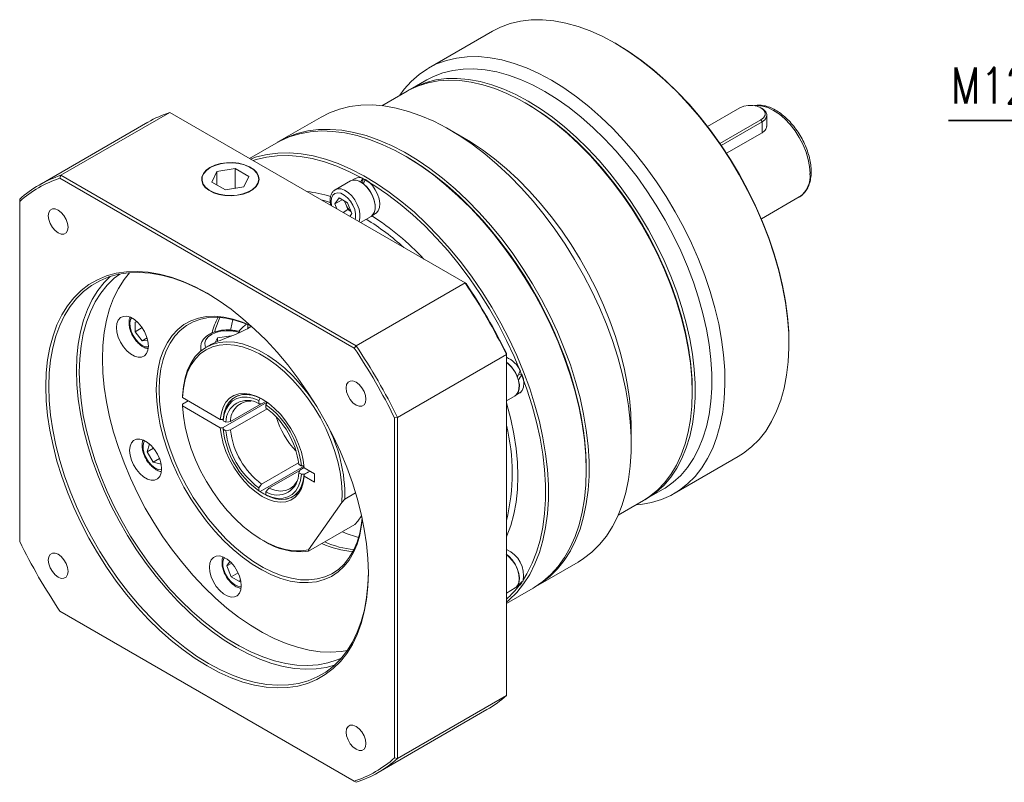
# Model space of a CAD drawing. Header units: millimetres. Extents: x 8091 to 8920, y -561 to 25.
# Tile 3 of 5: x 8345 to 8537, y -445 to -297. Entities that reach past the tile are written whole.
import ezdxf

# ---------------------------------------------------------------- set-up
doc = ezdxf.new("R2010")
doc.units = ezdxf.units.MM
doc.header["$PDSIZE"] = -5
doc.layers.get('0').update_dxf_attribs({"lineweight": 18})
doc.layers.get('Defpoints').update_dxf_attribs({"lineweight": 18})
doc.layers.add('7标注层', color=4, linetype='Continuous', lineweight=35)
doc.styles.add('TH_GBDIM', font='romans.shx', dxfattribs={"width": 0.8, "bigfont": 'gbcbig.shx'})
doc.dimstyles.new('TH_GBDIM', dxfattribs={"dimscale": 2, "dimtxt": 3.5, "dimasz": 2.5, "dimexe": 2, "dimexo": 0, "dimgap": 1.5, "dimtad": 1, "dimdec": 1, "dimdsep": 46, "dimtxsty": 'TH_GBDIM', "dimcen": 2.5, "dimclrd": 130, "dimclre": 130, "dimclrt": 3, "dimadec": 0, "dimazin": 2, "dimtfac": 0.714286, "dimtdec": 1, "dimtmove": 0, "dimatfit": 3, "dimfxl": 1, "dimtzin": 0, "dimlwd": -1, "dimlwe": -1, "dimarcsym": 0})

# ---------------------------------------------------------------- blocks, each defined once
blk = doc.blocks.new('*D17')
at = {"layer": '7标注层', "color": 130}
for p, q in [((8526.34, -316.27), (8559.68, -316.27)), ((8559.68, -316.27), (8577.84, -325.08)), ((8593.14, -332.49), (8582.34, -327.26)), ((8597.64, -334.67), (8602.14, -336.86))]:
    blk.add_line(p, q, dxfattribs=at)
at = {"layer": '7标注层', "color": 130, "lineweight": 30}
for points in [[(8577.48, -325.83), (8578.21, -324.33), (8582.34, -327.26)], [(8598, -333.92), (8597.28, -335.42), (8593.14, -332.49)]]:
    blk.add_solid(points, dxfattribs=at)
at = {"layer": 'Defpoints', "color": 0, "lineweight": 30}
for p in [(8582.34, -327.26), (8593.14, -332.49)]:
    blk.add_point(p, dxfattribs=at)
at = {"layer": '7标注层', "color": 3, "insert": (8541.31, -309.5), "char_height": 7, "attachment_point": 5, "style": 'TH_GBDIM'}
blk.add_mtext('{M12深28}{}{}', dxfattribs=at)

msp = doc.modelspace()

# ---------------------------------------------------------------- linework, layer by layer
at = {"color": 7, "linetype": 'Continuous', "lineweight": 15}
for p, q in [((8437.57, -298.91), (8425.12, -306.09)), ((8461.75, -301.44), (8461.47, -301.28)), ((8424.75, -308.38), (8421.5, -310.26)), ((8420.93, -310.59), (8416.02, -313.42)), ((8444.22, -313.03), (8443.93, -312.87)), ((8485.73, -313.82), (8479.42, -317.46)), ((8490.03, -313.95), (8489.81, -313.82)), ((8374.74, -314.72), (8353.53, -326.97)), ((8432.22, -347.91), (8374.74, -314.72)), ((8404.22, -315.62), (8396.02, -320.35)), ((8481.84, -320.77), (8489.81, -316.17)), ((8490.03, -316.56), (8489.81, -316.17)), ((8490.97, -317.46), (8490.97, -315.25)), ((8370.48, -316.62), (8349.27, -328.86)), ((8432.05, -319.73), (8429.23, -318.09)), ((8490.03, -316.56), (8482.1, -321.14)), ((8490.03, -318.69), (8483.13, -322.67)), ((8395.45, -320.68), (8390.25, -323.68)), ((8420.74, -323.32), (8420.46, -323.16)), ((8382.6, -325.47), (8382.55, -325.49)), ((8387.47, -325.66), (8383.9, -326.22)), ((8390.08, -327.17), (8387.47, -325.66)), ((8387.47, -329.49), (8387.47, -325.66)), ((8390.47, -325.49), (8390.43, -325.47)), ((8353.34, -327.52), (8353.53, -326.97)), ((8410.63, -360.59), (8353.34, -327.52)), ((8353.53, -326.97), (8411.01, -360.15)), ((8383.9, -326.22), (8382.94, -328.28)), ((8383.9, -328.83), (8383.9, -326.22)), ((8389.12, -329.23), (8390.08, -327.17)), ((8410.84, -327.57), (8410.24, -327.91)), ((8412.29, -327.52), (8412.29, -328.5)), ((8382.94, -328.28), (8385.56, -329.78)), ((8385.56, -329.78), (8389.12, -329.23)), ((8409.91, -328.05), (8406.94, -329.76)), ((8345.5, -331.61), (8345.5, -332.05)), ((8406.88, -332.53), (8407.7, -331.37)), ((8407.7, -331.37), (8409.33, -332.31)), ((8489.92, -335.43), (8497.29, -331.17)), ((8345.5, -332.05), (8345.5, -398.2)), ((8408.3, -331.71), (8406.88, -332.53)), ((8407.26, -333.5), (8406.88, -332.53)), ((8408.99, -332.6), (8408.74, -331.97)), ((8409.4, -333.65), (8408.99, -332.6)), ((8409.33, -332.31), (8410.15, -334.42)), ((8409.4, -333.65), (8408.46, -334.19)), ((8409.99, -333.99), (8409.4, -333.65)), ((8410.15, -334.42), (8409.77, -334.95)), ((8411.87, -336.16), (8413.91, -334.98)), ((8414.2, -334.76), (8414.79, -334.41)), ((8411.01, -360.15), (8432.22, -347.91)), ((8432.41, -348.01), (8432.22, -347.91)), ((8367.95, -355.51), (8368.36, -355.48)), ((8367.95, -357.4), (8367.95, -355.51)), ((8369.32, -356.61), (8367.95, -357.4)), ((8369.37, -359.16), (8367.95, -357.4)), ((8383.99, -358.6), (8386.66, -358.19)), ((8370.3, -358.62), (8369.37, -359.16)), ((8370.42, -359.06), (8369.37, -359.16)), ((8380.75, -360.39), (8380.75, -361.17)), ((8382.42, -360.07), (8381.82, -360.42)), ((8383.57, -359.5), (8383.99, -358.6)), ((8383.99, -359.32), (8383.99, -358.6)), ((8411.01, -360.15), (8410.63, -360.59)), ((8495.26, -359.82), (8495.26, -359.49)), ((8440.25, -361.81), (8419.04, -374.06)), ((8440.25, -361.81), (8440.25, -361.6)), ((8440.25, -428.19), (8440.25, -361.81)), ((8443.28, -365.66), (8442.62, -365.72)), ((8377.19, -370.19), (8377.19, -369.87)), ((8440.25, -370.85), (8441.96, -369.87)), ((8442.24, -369.65), (8442.84, -369.3)), ((8476.46, -369.2), (8476.46, -368.88)), ((8384.56, -374.45), (8377.19, -370.19)), ((8377.19, -371.5), (8378.33, -370.85)), ((8377.19, -371.5), (8377.19, -371.83)), ((8377.19, -371.83), (8384.56, -376.08)), ((8385.13, -376.03), (8393.66, -371.1)), ((8386.55, -374.89), (8392.53, -371.44)), ((8392.31, -370.3), (8392.03, -370.79)), ((8392.03, -370.79), (8392.03, -371.4)), ((8393.45, -370.96), (8392.59, -371.45)), ((8393.44, -371.61), (8393.72, -371.12)), ((8393.44, -372.21), (8393.44, -371.61)), ((8393.69, -372.39), (8386.54, -376.52)), ((8385.13, -374.45), (8384.56, -374.45)), ((8385.13, -374.73), (8385.13, -374.4)), ((8385.66, -375.03), (8385.13, -374.73)), ((8418.47, -374.17), (8419.04, -374.06)), ((8418.47, -440.32), (8418.47, -374.17)), ((8419.04, -374.06), (8419.04, -440.44)), ((8384.56, -376.08), (8385.13, -376.08)), ((8385.13, -376.03), (8385.13, -376.36)), ((8385.13, -376.36), (8385.65, -376.66)), ((8464.58, -379.33), (8464.58, -376.06)), ((8370.35, -380.76), (8370.75, -379.24)), ((8371.55, -380.06), (8370.35, -380.76)), ((8371.5, -382.76), (8370.35, -380.76)), ((8372.7, -382.06), (8371.5, -382.76)), ((8373.02, -383.16), (8371.5, -382.76)), ((8392.59, -387.04), (8399.78, -382.89)), ((8400.33, -383.5), (8399.81, -383.2)), ((8472.92, -388.89), (8485.36, -381.7)), ((8400.88, -383.57), (8392.31, -388.52)), ((8400.03, -384.38), (8394.01, -387.86)), ((8399.82, -384.84), (8400.34, -385.14)), ((8400.06, -384.32), (8400.9, -383.83)), ((8400.9, -383.5), (8400.33, -383.5)), ((8400.34, -385.14), (8400.91, -385.14)), ((8402.04, -384.53), (8400.9, -385.19)), ((8400.9, -385.19), (8400.91, -385.52)), ((8402.92, -385.04), (8400.91, -383.88)), ((8402, -384.51), (8400.91, -385.14)), ((8402.92, -386.68), (8402.92, -385.04)), ((8455.81, -384.39), (8455.81, -384.06)), ((8400.91, -385.52), (8402.92, -386.68)), ((8392.03, -387.75), (8392.03, -388.35)), ((8392.03, -388.35), (8392.31, -388.52)), ((8393.44, -389.17), (8393.44, -388.56)), ((8408.83, -389.98), (8410.91, -388.78)), ((8467.49, -389.94), (8470.75, -388.06)), ((8393.72, -389.33), (8393.44, -389.17)), ((8401.74, -399.83), (8408.22, -390.61)), ((8408.83, -389.98), (8408.22, -390.61)), ((8462.02, -393.1), (8466.93, -390.27)), ((8401.7, -400.13), (8410.75, -394.9)), ((8410.75, -394.9), (8411.36, -394.28)), ((8411.36, -394.28), (8412.08, -393.24)), ((8392.73, -397.94), (8393.01, -398.11)), ((8401.74, -399.83), (8401.7, -400.13)), ((8385.83, -402.98), (8386.44, -402.11)), ((8386.77, -402.44), (8385.83, -402.98)), ((8446.02, -406.96), (8454.22, -402.22)), ((8386.65, -405.09), (8385.83, -402.98)), ((8388.02, -404.29), (8386.65, -405.09)), ((8388.28, -406.03), (8386.65, -405.09)), ((8388.52, -405.7), (8388.28, -406.03)), ((8443.28, -406.29), (8443.18, -406.16)), ((8443.19, -406.17), (8443.24, -406.1)), ((8440.25, -408.25), (8441.96, -407.26)), ((8440.25, -410.28), (8445.45, -407.28)), ((8442.24, -407.04), (8442.84, -406.7)), ((8353.34, -411.78), (8410.63, -444.85)), ((8353.53, -411.89), (8353.34, -411.78)), ((8411.01, -445.07), (8353.53, -411.89)), ((8419.04, -440.44), (8440.25, -428.19)), ((8415.27, -443.18), (8436.48, -430.94)), ((8419.04, -440.44), (8418.47, -440.32)), ((8410.63, -444.85), (8411.01, -445.07))]:
    msp.add_line(p, q, dxfattribs=at)
at = {"color": 8, "linetype": 'Continuous', "lineweight": 15}
for p, q in [((8490.03, -318.69), (8490.03, -316.56)), ((8389.91, -356), (8389.91, -356.75))]:
    msp.add_line(p, q, dxfattribs=at)
at = {"color": 7, "linetype": 'Continuous', "lineweight": 15, "flags": 128}
for points in [[(8461.46, -301.27), (8459.03, -299.97), (8456.6, -298.87), (8454.2, -297.99), (8451.84, -297.33), (8449.52, -296.9), (8447.27, -296.69), (8445.1, -296.71), (8443.01, -296.95), (8441.01, -297.42), (8439.12, -298.12), (8437.57, -298.91)], [(8485.36, -381.7), (8486.42, -381.03), (8488, -379.8), (8489.44, -378.36), (8490.74, -376.72), (8491.88, -374.89), (8492.86, -372.88), (8493.68, -370.7), (8494.34, -368.36), (8494.82, -365.87), (8495.13, -363.25), (8495.26, -360.52), (8495.22, -357.67), (8495, -354.74), (8494.6, -351.73), (8494.03, -348.66), (8493.3, -345.55), (8492.39, -342.41), (8491.33, -339.26), (8490.11, -336.12), (8488.74, -332.99), (8487.23, -329.91), (8485.58, -326.88), (8483.81, -323.92), (8481.92, -321.04), (8479.92, -318.26), (8477.83, -315.6), (8475.66, -313.07), (8473.41, -310.68), (8471.09, -308.45), (8468.73, -306.38), (8466.33, -304.49), (8463.9, -302.78), (8461.46, -301.27)], [(8461.75, -301.44), (8464.17, -302.93), (8466.57, -304.62), (8468.95, -306.5), (8471.3, -308.55), (8473.59, -310.77), (8475.82, -313.14), (8477.98, -315.65), (8480.05, -318.29), (8482.03, -321.04), (8483.9, -323.89), (8485.66, -326.83), (8487.29, -329.83), (8488.79, -332.89), (8490.15, -335.99), (8491.36, -339.11), (8492.42, -342.23), (8493.31, -345.34), (8494.04, -348.43), (8494.61, -351.47), (8495, -354.46), (8495.22, -357.37), (8495.26, -359.49)], [(8449.02, -308.46), (8446.58, -307.15), (8444.15, -306.06), (8441.75, -305.18), (8439.39, -304.52), (8437.08, -304.08), (8434.83, -303.87), (8432.65, -303.89), (8430.56, -304.14), (8428.57, -304.61), (8426.68, -305.3), (8424.91, -306.22), (8423.26, -307.35), (8421.75, -308.69), (8420.38, -310.23), (8419.52, -311.4)], [(8447.75, -310.66), (8445.37, -309.39), (8443.01, -308.33), (8440.67, -307.48), (8438.38, -306.84), (8436.13, -306.43), (8433.94, -306.24), (8431.83, -306.28), (8429.8, -306.54), (8427.87, -307.02), (8426.04, -307.72), (8424.75, -308.38)], [(8476.46, -369.2), (8476.37, -366.41), (8476.11, -363.54), (8475.68, -360.59), (8475.08, -357.59), (8474.31, -354.55), (8473.38, -351.49), (8472.29, -348.42), (8471.06, -345.36), (8469.67, -342.33), (8468.15, -339.35), (8466.5, -336.42), (8464.74, -333.57), (8462.85, -330.8), (8460.87, -328.15), (8458.8, -325.61), (8456.65, -323.2), (8454.43, -320.94), (8452.16, -318.84), (8449.84, -316.9), (8447.49, -315.15), (8445.12, -313.58), (8442.74, -312.21), (8440.37, -311.04), (8438.02, -310.08), (8435.7, -309.34), (8433.43, -308.82), (8431.21, -308.51), (8429.06, -308.44), (8426.98, -308.58), (8425, -308.95), (8423.12, -309.54), (8421.35, -310.35), (8420.93, -310.59)], [(8421.22, -310.43), (8422.79, -309.6), (8424.61, -308.89), (8426.55, -308.41), (8428.58, -308.16), (8430.69, -308.12), (8432.87, -308.31), (8435.12, -308.72), (8437.42, -309.36), (8439.76, -310.21), (8442.12, -311.27), (8444.49, -312.54), (8446.87, -314.01), (8449.23, -315.67), (8451.57, -317.52), (8453.87, -319.54), (8456.11, -321.73), (8458.3, -324.06), (8460.41, -326.54), (8462.44, -329.14), (8464.37, -331.85), (8466.2, -334.66), (8467.91, -337.55), (8469.5, -340.51), (8470.95, -343.52), (8472.26, -346.56), (8473.42, -349.63), (8474.43, -352.69), (8475.28, -355.74), (8475.96, -358.77), (8476.48, -361.74), (8476.83, -364.66), (8477, -367.49), (8477, -370.24), (8476.83, -372.87), (8476.48, -375.39), (8475.96, -377.77), (8475.28, -380), (8474.43, -382.07), (8473.42, -383.97), (8472.26, -385.7), (8470.95, -387.23), (8469.5, -388.56), (8467.91, -389.69), (8467.21, -390.1)], [(8465.52, -391.08), (8466.45, -390.99), (8468.49, -390.63), (8470.43, -390.05), (8472.26, -389.24), (8473.97, -388.22), (8475.55, -386.98), (8477, -385.54), (8478.29, -383.9), (8479.43, -382.07), (8480.42, -380.06), (8481.24, -377.88), (8481.89, -375.54), (8482.37, -373.06), (8482.68, -370.44), (8482.81, -367.7), (8482.77, -364.86), (8482.55, -361.92), (8482.16, -358.92), (8481.59, -355.85), (8480.85, -352.73), (8479.95, -349.6), (8478.88, -346.44), (8477.66, -343.3), (8476.29, -340.18), (8474.78, -337.09), (8473.13, -334.06), (8471.36, -331.1), (8469.47, -328.22), (8467.48, -325.45), (8465.39, -322.79), (8463.21, -320.26), (8460.96, -317.87), (8458.65, -315.63), (8456.29, -313.56), (8453.88, -311.67), (8451.46, -309.97), (8449.02, -308.46)], [(8470.75, -388.06), (8471.16, -387.81), (8472.75, -386.68), (8474.2, -385.35), (8475.51, -383.82), (8476.67, -382.1), (8477.68, -380.19), (8478.53, -378.12), (8479.22, -375.89), (8479.73, -373.51), (8480.08, -371), (8480.25, -368.36), (8480.25, -365.62), (8480.08, -362.78), (8479.73, -359.87), (8479.22, -356.89), (8478.53, -353.87), (8477.68, -350.81), (8476.67, -347.75), (8475.51, -344.68), (8474.2, -341.64), (8472.75, -338.63), (8471.16, -335.67), (8469.45, -332.78), (8467.63, -329.97), (8465.69, -327.26), (8463.67, -324.66), (8461.55, -322.18), (8459.37, -319.85), (8457.12, -317.66), (8454.82, -315.64), (8452.48, -313.8), (8450.12, -312.13), (8447.75, -310.66)], [(8404.22, -315.62), (8405.81, -314.81), (8407.74, -314.09), (8409.77, -313.6), (8411.9, -313.33), (8414.12, -313.28), (8416.41, -313.47), (8418.77, -313.88), (8421.18, -314.52), (8423.63, -315.38), (8426.1, -316.45), (8428.6, -317.74), (8431.09, -319.23), (8433.58, -320.92), (8436.04, -322.8), (8438.47, -324.85), (8440.86, -327.08), (8443.18, -329.47), (8445.44, -332), (8447.61, -334.67), (8449.7, -337.46), (8451.68, -340.35), (8453.55, -343.34), (8455.3, -346.4), (8456.92, -349.53), (8458.4, -352.71), (8459.73, -355.91), (8460.92, -359.13), (8461.94, -362.35), (8462.81, -365.55), (8463.5, -368.72), (8464.03, -371.84), (8464.38, -374.9), (8464.55, -377.87), (8464.55, -380.76), (8464.38, -383.53), (8464.03, -386.18), (8463.5, -388.69), (8462.81, -391.06), (8461.94, -393.27), (8460.92, -395.3), (8459.73, -397.15), (8458.4, -398.82), (8456.92, -400.28), (8455.3, -401.54), (8454.22, -402.22)], [(8476.46, -368.88), (8476.41, -366.79), (8476.19, -363.92), (8475.79, -360.98), (8475.22, -357.98), (8474.49, -354.94), (8473.59, -351.87), (8472.52, -348.79), (8471.31, -345.72), (8469.94, -342.68), (8468.44, -339.68), (8466.8, -336.73), (8465.04, -333.86), (8463.16, -331.08), (8461.19, -328.41), (8459.11, -325.85), (8456.96, -323.43), (8454.74, -321.15), (8452.46, -319.03), (8450.14, -317.08), (8447.78, -315.32), (8445.4, -313.74), (8444.22, -313.03)], [(8444.22, -313.03), (8444.81, -313.38), (8447.19, -314.91), (8449.55, -316.62), (8451.88, -318.53), (8454.18, -320.6), (8456.41, -322.84), (8458.58, -325.23), (8460.68, -327.75), (8462.68, -330.4), (8464.58, -333.16), (8466.37, -336.01), (8468.04, -338.94), (8469.58, -341.92), (8470.98, -344.96), (8472.23, -348.02), (8473.34, -351.1), (8474.28, -354.17), (8475.06, -357.22), (8475.67, -360.23), (8476.1, -363.19), (8476.37, -366.08), (8476.46, -368.88)], [(8489.81, -316.17), (8490.34, -315.75), (8490.61, -315.25), (8490.61, -314.73), (8490.34, -314.24), (8489.81, -313.82), (8489.08, -313.51), (8488.22, -313.35), (8487.32, -313.35), (8486.46, -313.51), (8485.73, -313.82)], [(8490.03, -313.95), (8490.33, -314.15), (8490.77, -314.61), (8490.96, -315.12), (8490.9, -315.65), (8490.58, -316.14), (8490.03, -316.56)], [(8395.74, -320.52), (8395.8, -320.48), (8397.61, -319.54), (8399.54, -318.82), (8401.57, -318.33), (8403.7, -318.06), (8405.92, -318.02), (8408.21, -318.21), (8410.57, -318.62), (8412.98, -319.25), (8415.43, -320.11), (8417.9, -321.19), (8420.39, -322.47), (8422.89, -323.96), (8425.38, -325.65), (8427.84, -327.53), (8430.27, -329.59), (8432.65, -331.82), (8434.98, -334.2), (8437.24, -336.74), (8439.41, -339.4), (8441.5, -342.19), (8443.48, -345.09), (8445.35, -348.07), (8447.1, -351.14), (8448.72, -354.27), (8450.2, -357.44), (8451.53, -360.65), (8452.72, -363.87), (8453.74, -367.09), (8454.6, -370.29), (8455.3, -373.46), (8455.82, -376.58), (8456.18, -379.63), (8456.35, -382.61), (8456.35, -385.49), (8456.18, -388.26), (8455.82, -390.91), (8455.3, -393.43), (8454.6, -395.79), (8453.74, -398), (8452.72, -400.04), (8451.53, -401.89), (8450.2, -403.55), (8448.72, -405.02), (8447.1, -406.28), (8445.73, -407.12)], [(8455.81, -384.39), (8455.72, -381.46), (8455.46, -378.44), (8455.02, -375.35), (8454.41, -372.2), (8453.63, -369.02), (8452.68, -365.8), (8451.58, -362.58), (8450.32, -359.37), (8448.91, -356.18), (8447.36, -353.02), (8445.67, -349.93), (8443.86, -346.9), (8441.93, -343.95), (8439.9, -341.11), (8437.77, -338.38), (8435.55, -335.78), (8433.26, -333.32), (8430.9, -331.01), (8428.49, -328.86), (8426.05, -326.89), (8423.57, -325.11), (8421.08, -323.52), (8418.58, -322.13), (8416.1, -320.95), (8413.63, -319.98), (8411.2, -319.23), (8408.82, -318.71), (8406.49, -318.41), (8404.24, -318.34), (8402.06, -318.49), (8399.98, -318.88), (8397.99, -319.48), (8396.12, -320.31), (8395.45, -320.68)], [(8432.05, -319.73), (8433.24, -320.43), (8435.61, -322), (8437.96, -323.76), (8440.28, -325.69), (8442.55, -327.8), (8444.77, -330.06), (8446.92, -332.47), (8448.99, -335.01), (8450.98, -337.66), (8452.86, -340.43), (8454.63, -343.28), (8456.27, -346.2), (8457.79, -349.19), (8459.18, -352.22), (8460.41, -355.28), (8461.5, -358.34), (8462.43, -361.41), (8463.2, -364.44), (8463.8, -367.45), (8464.23, -370.39), (8464.49, -373.27), (8464.58, -376.06)], [(8390.46, -323.8), (8391.62, -323.4), (8393.65, -322.9), (8395.78, -322.63), (8398, -322.59), (8400.29, -322.78), (8402.65, -323.19), (8405.06, -323.83), (8407.51, -324.68), (8409.98, -325.76), (8412.47, -327.04), (8414.97, -328.54), (8417.46, -330.22), (8419.92, -332.1), (8422.35, -334.16), (8424.73, -336.39), (8427.06, -338.78), (8429.32, -341.31), (8431.49, -343.98), (8433.58, -346.76), (8435.56, -349.66), (8437.43, -352.65), (8439.18, -355.71), (8440.8, -358.84), (8442.28, -362.01), (8443.61, -365.22), (8444.8, -368.44), (8445.82, -371.66), (8446.68, -374.86), (8447.38, -378.03), (8447.9, -381.15), (8448.26, -384.21), (8448.43, -387.18), (8448.43, -390.06), (8448.26, -392.84), (8447.9, -395.49), (8447.38, -398), (8446.68, -400.37), (8445.82, -402.57), (8444.8, -404.61), (8443.61, -406.46), (8442.28, -408.12), (8440.8, -409.59), (8440.25, -410.05)], [(8443.58, -405.59), (8444.26, -404.48), (8445.28, -402.46), (8446.13, -400.27), (8446.82, -397.93), (8447.34, -395.43), (8447.69, -392.8), (8447.87, -390.05), (8447.87, -387.19), (8447.69, -384.24), (8447.34, -381.21), (8446.82, -378.11), (8446.13, -374.97), (8445.28, -371.79), (8444.26, -368.6), (8443.09, -365.41), (8441.76, -362.23), (8440.29, -359.08), (8438.69, -355.98), (8436.95, -352.93), (8435.1, -349.97), (8433.13, -347.1), (8431.06, -344.33), (8428.9, -341.69), (8426.67, -339.17), (8424.36, -336.81), (8421.99, -334.6), (8419.58, -332.55), (8417.14, -330.69), (8414.67, -329.02), (8412.2, -327.54), (8409.72, -326.26), (8407.27, -325.19), (8404.84, -324.34), (8402.45, -323.71), (8400.11, -323.3), (8397.84, -323.12), (8395.64, -323.16), (8393.52, -323.43), (8391.51, -323.92), (8390.97, -324.09)], [(8420.74, -323.32), (8421.35, -323.68), (8423.83, -325.26), (8426.28, -327.03), (8428.71, -328.98), (8431.1, -331.11), (8433.44, -333.4), (8435.71, -335.84), (8437.91, -338.42), (8440.03, -341.13), (8442.05, -343.95), (8443.96, -346.87), (8445.75, -349.87), (8447.42, -352.95), (8448.96, -356.08), (8450.36, -359.24), (8451.61, -362.43), (8452.71, -365.63), (8453.65, -368.81), (8454.42, -371.98), (8455.02, -375.1), (8455.46, -378.16), (8455.72, -381.16), (8455.81, -384.06)], [(8455.81, -384.06), (8455.79, -382.62), (8455.61, -379.67), (8455.26, -376.64), (8454.74, -373.54), (8454.05, -370.4), (8453.2, -367.22), (8452.18, -364.03), (8451.01, -360.83), (8449.68, -357.65), (8448.21, -354.51), (8446.61, -351.4), (8444.87, -348.36), (8443.02, -345.4), (8441.05, -342.53), (8438.98, -339.76), (8436.82, -337.12), (8434.58, -334.6), (8432.28, -332.23), (8429.91, -330.02), (8427.5, -327.98), (8425.06, -326.12), (8422.59, -324.44), (8420.74, -323.32)], [(8382.55, -325.44), (8381.79, -325.98), (8381.26, -326.61), (8380.96, -327.29), (8380.93, -327.99), (8381.16, -328.67), (8381.64, -329.32), (8382.34, -329.88), (8383.24, -330.35), (8384.3, -330.69), (8385.46, -330.9), (8386.66, -330.96), (8387.86, -330.86), (8389, -330.62), (8390.02, -330.24), (8390.88, -329.75), (8391.53, -329.16), (8391.95, -328.5), (8392.11, -327.81), (8392.01, -327.11), (8391.66, -326.45), (8391.06, -325.84), (8390.25, -325.32), (8389.27, -324.91), (8388.16, -324.63), (8386.97, -324.5), (8385.76, -324.52), (8384.58, -324.69), (8383.5, -325), (8382.55, -325.44)], [(8382.6, -325.46), (8381.85, -326), (8381.32, -326.62), (8381.03, -327.29), (8381, -327.98), (8381.22, -328.66), (8381.69, -329.3), (8382.39, -329.86), (8383.28, -330.32), (8384.32, -330.66), (8385.47, -330.86), (8386.66, -330.92), (8387.85, -330.82), (8388.97, -330.59), (8389.98, -330.21), (8390.82, -329.73), (8391.47, -329.14), (8391.88, -328.49), (8392.04, -327.81), (8391.95, -327.12), (8391.6, -326.46), (8391.01, -325.86), (8390.21, -325.35), (8389.24, -324.94), (8388.14, -324.67), (8386.96, -324.54), (8385.76, -324.56), (8384.6, -324.73), (8383.53, -325.03), (8382.6, -325.46)], [(8412.82, -327.76), (8413.52, -328.27), (8414.18, -328.96), (8414.74, -329.77), (8415.19, -330.66), (8415.48, -331.57), (8415.61, -332.45), (8415.55, -333.23), (8415.32, -333.87), (8414.93, -334.32), (8414.79, -334.41)], [(8409.91, -328.05), (8410.4, -327.88), (8411.04, -327.9), (8411.73, -328.15), (8412.44, -328.61), (8413.12, -329.25), (8413.71, -330.04), (8414.2, -330.91), (8414.54, -331.83), (8414.72, -332.72), (8414.72, -333.54), (8414.54, -334.23), (8414.2, -334.75), (8413.91, -334.98)], [(8412.43, -328.64), (8413.11, -329.29), (8413.7, -330.07), (8414.18, -330.95), (8414.52, -331.86), (8414.69, -332.75), (8414.68, -333.56), (8414.49, -334.24), (8414.14, -334.75), (8414.11, -334.78)], [(8354.91, -337.07), (8354.82, -336.33), (8354.54, -335.55), (8354.12, -334.81), (8353.58, -334.19), (8352.99, -333.74), (8352.39, -333.5), (8351.86, -333.51), (8351.43, -333.75), (8351.16, -334.21), (8351.06, -334.85), (8351.16, -335.59), (8351.43, -336.36), (8351.86, -337.1), (8352.39, -337.73), (8352.99, -338.18), (8353.58, -338.41), (8354.12, -338.41), (8354.54, -338.16), (8354.82, -337.7), (8354.91, -337.07)], [(8350.59, -368.06), (8350.68, -365.4), (8350.94, -362.86), (8351.38, -360.45), (8351.99, -358.18), (8352.76, -356.07), (8353.7, -354.13), (8354.8, -352.36), (8356.05, -350.79), (8357.44, -349.41), (8358.97, -348.24), (8360.63, -347.28), (8362.41, -346.54), (8364.3, -346.02), (8366.29, -345.73), (8368.36, -345.66), (8370.52, -345.82), (8372.73, -346.2), (8375, -346.81), (8377.31, -347.63), (8379.64, -348.68), (8381.99, -349.93), (8384.33, -351.39), (8386.67, -353.04), (8388.97, -354.87), (8391.24, -356.88), (8393.46, -359.06), (8395.61, -361.39), (8397.68, -363.85), (8399.67, -366.44), (8401.56, -369.14), (8403.34, -371.94), (8405, -374.81), (8406.53, -377.75), (8407.93, -380.74), (8409.18, -383.75), (8410.27, -386.78), (8411.21, -389.81), (8411.99, -392.82), (8412.59, -395.79), (8413.03, -398.7), (8413.29, -401.55), (8413.38, -404.31), (8413.29, -406.97), (8413.03, -409.51), (8412.59, -411.92), (8411.99, -414.19), (8411.21, -416.3), (8410.27, -418.25), (8409.18, -420.01), (8407.93, -421.58), (8406.53, -422.96), (8405, -424.13), (8403.34, -425.09), (8401.56, -425.83), (8399.67, -426.35), (8397.68, -426.65), (8395.61, -426.71), (8393.46, -426.56), (8391.24, -426.17), (8388.97, -425.56), (8386.67, -424.74), (8384.33, -423.69), (8381.99, -422.44), (8379.64, -420.98), (8377.31, -419.33), (8375, -417.5), (8372.73, -415.49), (8370.52, -413.31), (8368.36, -410.99), (8366.29, -408.52), (8364.3, -405.93), (8362.41, -403.23), (8360.63, -400.43), (8358.97, -397.56), (8357.44, -394.62), (8356.05, -391.63), (8354.8, -388.62), (8353.7, -385.59), (8352.76, -382.56), (8351.99, -379.55), (8351.38, -376.58), (8350.94, -373.67), (8350.68, -370.82), (8350.59, -368.06)], [(8382.13, -350.02), (8379.94, -348.85), (8377.63, -347.82), (8375.35, -347), (8373.1, -346.4), (8370.9, -346.02), (8368.77, -345.86), (8366.71, -345.93), (8364.74, -346.22), (8362.87, -346.73), (8361.11, -347.47), (8359.46, -348.42), (8357.94, -349.58), (8356.56, -350.94), (8355.32, -352.5), (8354.24, -354.25), (8353.31, -356.18), (8352.54, -358.27), (8351.94, -360.52), (8351.5, -362.91), (8351.24, -365.43), (8351.16, -368.06)], [(8356.53, -364.96), (8356.62, -362.32), (8356.88, -359.8), (8357.31, -357.41), (8357.91, -355.17), (8358.68, -353.07), (8359.61, -351.15), (8360.7, -349.4), (8361.94, -347.84), (8363.12, -346.65)], [(8357.1, -365.29), (8357.18, -362.67), (8357.45, -360.17), (8357.88, -357.8), (8358.49, -355.57), (8359.26, -353.5), (8360.19, -351.6), (8361.29, -349.87), (8362.53, -348.34), (8363.92, -347.01), (8365.01, -346.17)], [(8361.62, -362.67), (8361.71, -360.06), (8361.97, -357.55), (8362.41, -355.18), (8363.01, -352.96), (8363.78, -350.89), (8364.72, -348.98), (8365.81, -347.26), (8366.89, -345.91)], [(8364.33, -356.59), (8364.42, -355.78), (8364.69, -355.12), (8365.11, -354.66), (8365.68, -354.41), (8366.34, -354.39), (8367.07, -354.6), (8367.82, -355.03), (8368.55, -355.66), (8369.21, -356.45), (8369.77, -357.35), (8370.2, -358.3), (8370.46, -359.27), (8370.55, -360.18), (8370.46, -360.99), (8370.2, -361.64), (8369.77, -362.11), (8369.21, -362.36), (8368.55, -362.38), (8367.82, -362.17), (8367.07, -361.73), (8366.34, -361.11), (8365.68, -360.32), (8365.11, -359.42), (8364.69, -358.46), (8364.42, -357.5), (8364.33, -356.59)], [(8372.09, -368.71), (8372.17, -366.59), (8372.44, -364.59), (8372.88, -362.73), (8373.48, -361.02), (8374.25, -359.49), (8375.18, -358.13), (8376.26, -356.97), (8377.48, -356.02), (8378.82, -355.27), (8380.29, -354.75), (8381.86, -354.46), (8383.52, -354.39), (8385.25, -354.54), (8387.05, -354.93), (8388.89, -355.54), (8390.57, -356.27)], [(8390.64, -356.33), (8389.22, -355.72), (8387.4, -355.12), (8385.63, -354.74), (8383.92, -354.59), (8382.29, -354.66), (8380.74, -354.95), (8379.3, -355.46), (8377.97, -356.19), (8376.77, -357.14), (8375.7, -358.28), (8374.79, -359.62), (8374.03, -361.13), (8373.43, -362.82), (8373, -364.65), (8372.74, -366.62), (8372.65, -368.71)], [(8386.53, -357.07), (8386.58, -356.81), (8387, -355.02)], [(8377.19, -369.87), (8377.36, -368.05), (8377.69, -366.36), (8378.19, -364.82), (8378.86, -363.44), (8379.68, -362.25), (8380.65, -361.25), (8381.76, -360.45), (8382.99, -359.87), (8384.34, -359.51), (8385.77, -359.37), (8387.29, -359.46), (8388.87, -359.77), (8390.5, -360.31), (8392.15, -361.06), (8393.82, -362.01), (8395.47, -363.17), (8397.1, -364.5), (8398.68, -366.01), (8400.2, -367.67), (8401.65, -369.46), (8402.99, -371.37), (8403, -371.38)], [(8408.22, -390.61), (8408.29, -388.74), (8408.18, -386.77), (8407.9, -384.73), (8407.44, -382.63), (8406.82, -380.5), (8406.04, -378.37), (8405.11, -376.25), (8404.04, -374.18), (8402.85, -372.17), (8401.54, -370.25), (8400.12, -368.44), (8398.63, -366.76), (8397.07, -365.23), (8395.46, -363.87), (8393.82, -362.69), (8392.16, -361.7), (8390.52, -360.92), (8388.9, -360.36), (8387.32, -360.01), (8385.8, -359.9), (8384.36, -360.01), (8383.02, -360.34), (8381.78, -360.9), (8380.67, -361.67), (8379.7, -362.65), (8378.87, -363.83), (8378.2, -365.19), (8377.69, -366.71), (8377.36, -368.39), (8377.19, -370.19)], [(8409.31, -419.4), (8408.1, -419.6), (8406.09, -419.74), (8403.99, -419.66), (8401.83, -419.35), (8399.61, -418.81), (8397.35, -418.06), (8395.05, -417.09), (8392.75, -415.91), (8390.44, -414.52), (8388.13, -412.94), (8385.86, -411.18), (8383.61, -409.23), (8381.42, -407.12), (8379.29, -404.86), (8377.23, -402.45), (8375.26, -399.92), (8373.38, -397.28), (8371.61, -394.54), (8369.96, -391.71), (8368.44, -388.83), (8367.05, -385.89), (8365.81, -382.92), (8364.72, -379.94), (8363.78, -376.96), (8363.01, -373.99), (8362.41, -371.07), (8361.97, -368.2), (8361.71, -365.39), (8361.62, -362.67)], [(8440.25, -363.32), (8440.6, -363.6), (8441.27, -364.26), (8441.85, -365.07), (8442.31, -365.96), (8442.63, -366.87), (8442.78, -367.76), (8442.75, -368.56), (8442.54, -369.22), (8442.17, -369.71), (8441.96, -369.87)], [(8406.79, -422.29), (8405.17, -422.72), (8403.2, -423.01), (8401.14, -423.08), (8399.01, -422.93), (8396.81, -422.55), (8394.57, -421.94), (8392.28, -421.12), (8389.97, -420.09), (8387.64, -418.85), (8385.32, -417.41), (8383.01, -415.77), (8380.72, -413.95), (8378.47, -411.96), (8376.28, -409.8), (8374.14, -407.5), (8372.09, -405.05), (8370.12, -402.49), (8368.24, -399.81), (8366.48, -397.04), (8364.84, -394.19), (8363.32, -391.28), (8361.94, -388.32), (8360.7, -385.33), (8359.61, -382.33), (8358.68, -379.33), (8357.91, -376.35), (8357.31, -373.4), (8356.88, -370.51), (8356.62, -367.69), (8356.53, -364.96)], [(8408.15, -420.9), (8407.33, -421.26), (8405.5, -421.85), (8403.58, -422.21), (8401.56, -422.36), (8399.47, -422.27), (8397.3, -421.96), (8395.08, -421.43), (8392.82, -420.67), (8390.53, -419.7), (8388.22, -418.52), (8385.91, -417.14), (8383.61, -415.56), (8381.33, -413.79), (8379.09, -411.84), (8376.89, -409.73), (8374.76, -407.47), (8372.7, -405.06), (8370.73, -402.53), (8368.86, -399.89), (8367.09, -397.15), (8365.44, -394.33), (8363.92, -391.44), (8362.53, -388.5), (8361.29, -385.53), (8360.19, -382.55), (8359.26, -379.57), (8358.49, -376.61), (8357.88, -373.68), (8357.45, -370.81), (8357.18, -368), (8357.1, -365.29)], [(8443.28, -365.66), (8443.56, -366.58), (8443.66, -367.44), (8443.58, -368.21), (8443.33, -368.83), (8442.91, -369.26), (8442.84, -369.3)], [(8351.16, -368.06), (8351.24, -370.8), (8351.5, -373.62), (8351.94, -376.51), (8352.54, -379.45), (8353.31, -382.43), (8354.24, -385.43), (8355.32, -388.43), (8356.56, -391.42), (8357.94, -394.38), (8359.46, -397.29), (8361.11, -400.14), (8362.87, -402.91), (8364.74, -405.59), (8366.71, -408.16), (8368.77, -410.6), (8370.9, -412.9), (8373.1, -415.06), (8375.35, -417.05), (8377.63, -418.87), (8379.94, -420.51), (8382.27, -421.95), (8384.59, -423.19), (8386.91, -424.23), (8389.19, -425.05), (8391.44, -425.65), (8393.64, -426.03), (8395.77, -426.19), (8397.83, -426.12), (8399.8, -425.83), (8401.67, -425.31), (8403.43, -424.58), (8405.08, -423.63), (8406.59, -422.47), (8407.98, -421.1), (8409.21, -419.54), (8410.3, -417.79), (8411.23, -415.87), (8412, -413.78), (8412.6, -411.53), (8413.03, -409.14), (8413.29, -406.62), (8413.38, -404.2)], [(8412.91, -370.55), (8412.82, -369.81), (8412.54, -369.03), (8412.12, -368.29), (8411.58, -367.67), (8410.99, -367.22), (8410.39, -366.98), (8409.86, -366.99), (8409.43, -367.24), (8409.16, -367.7), (8409.06, -368.33), (8409.16, -369.07), (8409.43, -369.85), (8409.86, -370.58), (8410.39, -371.21), (8410.99, -371.66), (8411.58, -371.89), (8412.12, -371.89), (8412.54, -371.64), (8412.82, -371.18), (8412.91, -370.55)], [(8442.6, -366.86), (8442.74, -367.75), (8442.71, -368.55), (8442.5, -369.21), (8442.13, -369.69), (8441.93, -369.83)], [(8412.19, -393.71), (8412.05, -395.04), (8411.7, -396.97), (8411.18, -398.76), (8410.49, -400.38), (8409.64, -401.83), (8408.63, -403.09), (8407.48, -404.15), (8406.2, -405), (8404.79, -405.63), (8403.28, -406.04), (8401.66, -406.22), (8399.96, -406.18), (8398.19, -405.91), (8396.37, -405.41), (8394.52, -404.69), (8392.64, -403.76), (8390.76, -402.63), (8388.89, -401.29), (8387.05, -399.77), (8385.25, -398.08), (8383.52, -396.24), (8381.86, -394.25), (8380.29, -392.15), (8378.82, -389.93), (8377.48, -387.64), (8376.26, -385.28), (8375.18, -382.87), (8374.25, -380.45), (8373.48, -378.02), (8372.88, -375.61), (8372.44, -373.24), (8372.17, -370.94), (8372.09, -368.71)], [(8372.65, -368.71), (8372.74, -370.91), (8373, -373.18), (8373.43, -375.51), (8374.03, -377.89), (8374.79, -380.28), (8375.7, -382.67), (8376.77, -385.04), (8377.97, -387.37), (8379.3, -389.64), (8380.74, -391.82), (8382.29, -393.89), (8383.92, -395.85), (8385.63, -397.67), (8387.4, -399.34), (8389.22, -400.83), (8391.06, -402.15), (8392.92, -403.27), (8394.77, -404.19), (8396.6, -404.89), (8398.39, -405.38), (8400.14, -405.65), (8401.81, -405.69), (8403.4, -405.51), (8404.9, -405.11), (8406.29, -404.49), (8407.55, -403.65), (8408.68, -402.6), (8409.67, -401.36), (8410.51, -399.94), (8411.19, -398.33), (8411.71, -396.57), (8412.05, -394.67), (8412.17, -393.62)], [(8384.56, -374.45), (8384.76, -373.17), (8385.13, -372.05), (8385.66, -371.1), (8386.36, -370.34), (8387.19, -369.8), (8388.14, -369.48), (8389.2, -369.39), (8390.33, -369.54), (8391.52, -369.91), (8392.73, -370.51), (8393.95, -371.31), (8395.13, -372.31), (8396.27, -373.47), (8397.32, -374.78), (8398.28, -376.2), (8399.11, -377.71), (8399.8, -379.26), (8400.34, -380.83), (8400.71, -382.38), (8400.91, -383.88)], [(8392.88, -370.59), (8391.85, -370.1), (8390.7, -369.74), (8389.61, -369.6), (8388.59, -369.68), (8387.67, -369.98), (8386.87, -370.5), (8386.2, -371.23), (8385.68, -372.14), (8385.32, -373.22), (8385.13, -374.45)], [(8385.13, -374.4), (8385.34, -373.13), (8385.73, -372.03), (8386.29, -371.1), (8387.02, -370.39), (8387.88, -369.89), (8388.87, -369.63), (8389.95, -369.62), (8391.11, -369.84), (8392.31, -370.3)], [(8466.93, -390.27), (8468.15, -389.48), (8469.67, -388.25), (8471.06, -386.81), (8472.29, -385.18), (8473.38, -383.37), (8474.31, -381.38), (8475.08, -379.23), (8475.68, -376.92), (8476.11, -374.47), (8476.37, -371.9), (8476.46, -369.2)], [(8377.19, -371.83), (8377.36, -373.84), (8377.7, -375.92), (8378.21, -378.04), (8378.89, -380.19), (8379.73, -382.34), (8380.72, -384.46), (8381.85, -386.52), (8383.1, -388.52), (8384.46, -390.41), (8385.91, -392.19), (8387.45, -393.82), (8389.04, -395.3), (8390.68, -396.6), (8392.34, -397.71), (8394.01, -398.62), (8395.66, -399.31), (8397.27, -399.78), (8398.84, -400.03), (8400.33, -400.04), (8401.74, -399.83)], [(8392.03, -370.79), (8390.87, -370.35), (8389.76, -370.14), (8388.73, -370.16), (8387.78, -370.41), (8386.95, -370.88), (8386.26, -371.57), (8385.71, -372.45), (8385.34, -373.52), (8385.13, -374.73)], [(8392.03, -371.4), (8392.38, -371.43), (8392.59, -371.45)], [(8386.55, -374.89), (8386.21, -374.95), (8385.66, -375.03)], [(8400.91, -385.52), (8400.71, -386.79), (8400.34, -387.91), (8399.8, -388.86), (8399.11, -389.62), (8398.28, -390.16), (8397.32, -390.48), (8396.27, -390.57), (8395.13, -390.42), (8393.95, -390.05), (8392.73, -389.45), (8391.52, -388.65), (8390.33, -387.65), (8389.2, -386.49), (8388.14, -385.18), (8387.19, -383.76), (8386.36, -382.26), (8385.66, -380.7), (8385.13, -379.13), (8384.76, -377.58), (8384.56, -376.08)], [(8385.65, -376.66), (8386.21, -376.57), (8386.54, -376.52)], [(8366.89, -380.49), (8366.98, -379.69), (8367.25, -379.03), (8367.67, -378.56), (8368.23, -378.31), (8368.9, -378.29), (8369.63, -378.51), (8370.38, -378.94), (8371.1, -379.57), (8371.77, -380.35), (8372.33, -381.25), (8372.76, -382.21), (8373.02, -383.17), (8373.11, -384.09), (8373.02, -384.89), (8372.76, -385.55), (8372.33, -386.02), (8371.77, -386.27), (8371.1, -386.29), (8370.38, -386.07), (8369.63, -385.64), (8368.9, -385.01), (8368.23, -384.23), (8367.67, -383.33), (8367.25, -382.37), (8366.98, -381.41), (8366.89, -380.49)], [(8392.21, -388.45), (8393.02, -388.96), (8394.19, -389.54), (8395.33, -389.9), (8396.42, -390.04), (8397.44, -389.96), (8398.36, -389.65), (8399.17, -389.13), (8399.83, -388.41), (8400.35, -387.49), (8400.71, -386.41), (8400.9, -385.19)], [(8393.44, -389.17), (8394.6, -389.61), (8395.72, -389.82), (8396.77, -389.8), (8397.72, -389.54), (8398.55, -389.05), (8399.24, -388.35), (8399.78, -387.45), (8400.15, -386.37), (8400.34, -385.14)], [(8400.91, -385.14), (8400.71, -386.43), (8400.33, -387.55), (8399.77, -388.49), (8399.05, -389.23), (8398.18, -389.73), (8397.19, -390), (8396.1, -390.02), (8394.94, -389.8), (8393.72, -389.33)], [(8400.06, -384.32), (8399.97, -384.51), (8399.82, -384.84)], [(8445.45, -407.28), (8445.67, -407.15), (8447.36, -406), (8448.91, -404.64), (8450.32, -403.07), (8451.58, -401.31), (8452.68, -399.37), (8453.63, -397.25), (8454.41, -394.96), (8455.02, -392.52), (8455.46, -389.93), (8455.72, -387.22), (8455.81, -384.39)], [(8392.59, -387.04), (8392.38, -387.3), (8392.03, -387.75)], [(8394.01, -387.86), (8395.15, -388.26), (8396.23, -388.42), (8397.23, -388.31), (8398.11, -387.96), (8398.86, -387.36), (8399.44, -386.54), (8399.5, -386.42)], [(8393.44, -388.56), (8393.8, -388.12), (8394.01, -387.86)], [(8354.91, -404.04), (8354.82, -403.3), (8354.54, -402.53), (8354.12, -401.79), (8353.58, -401.16), (8352.99, -400.71), (8352.39, -400.48), (8351.86, -400.48), (8351.43, -400.73), (8351.16, -401.19), (8351.06, -401.82), (8351.16, -402.56), (8351.43, -403.34), (8351.86, -404.08), (8352.39, -404.7), (8352.99, -405.15), (8353.58, -405.39), (8354.12, -405.38), (8354.54, -405.14), (8354.82, -404.67), (8354.91, -404.04)], [(8382.43, -403.24), (8382.52, -402.43), (8382.79, -401.77), (8383.21, -401.31), (8383.78, -401.06), (8384.44, -401.04), (8385.17, -401.25), (8385.92, -401.68), (8386.65, -402.31), (8387.31, -403.1), (8387.87, -404), (8388.3, -404.96), (8388.56, -405.92), (8388.65, -406.83), (8388.56, -407.64), (8388.3, -408.29), (8387.87, -408.76), (8387.31, -409.01), (8386.65, -409.03), (8385.92, -408.82), (8385.17, -408.38), (8384.44, -407.76), (8383.78, -406.97), (8383.21, -406.07), (8382.79, -405.11), (8382.52, -404.15), (8382.43, -403.24)], [(8440.21, -400.69), (8440.72, -401.09), (8441.37, -401.79)], [(8440.25, -400.76), (8440.83, -401.24), (8441.47, -401.96), (8442.01, -402.79), (8442.42, -403.7), (8442.67, -404.61), (8442.75, -405.46), (8442.65, -406.21), (8442.44, -406.71)], [(8441.37, -401.79), (8441.94, -402.61), (8442.38, -403.5), (8442.67, -404.42), (8442.78, -405.29), (8442.72, -406.08), (8442.49, -406.72), (8442.1, -407.17), (8441.96, -407.26)], [(8443.28, -406.29), (8442.85, -406.69), (8442.84, -406.7)], [(8412.91, -437.53), (8412.82, -436.78), (8412.54, -436.01), (8412.12, -435.27), (8411.58, -434.65), (8410.99, -434.19), (8410.39, -433.96), (8409.86, -433.97), (8409.43, -434.21), (8409.16, -434.67), (8409.06, -435.3), (8409.16, -436.05), (8409.43, -436.82), (8409.86, -437.56), (8410.39, -438.18), (8410.99, -438.64), (8411.58, -438.87), (8412.12, -438.86), (8412.54, -438.62), (8412.82, -438.16), (8412.91, -437.53)]]:
    msp.add_lwpolyline(points, dxfattribs=at)
at = {"color": 8, "linetype": 'Continuous', "lineweight": 15, "flags": 128}
for points in [[(8499.37, -326.59), (8499.28, -325.26), (8499.02, -323.86), (8498.6, -322.44), (8498.02, -321.01), (8497.29, -319.62), (8496.45, -318.3), (8495.5, -317.08), (8494.48, -316), (8493.4, -315.08), (8492.29, -314.34), (8491.19, -313.8), (8490.11, -313.48), (8489.08, -313.38), (8488.63, -313.41)], [(8406.93, -329.77), (8407.43, -329.59), (8408.07, -329.62), (8408.76, -329.87), (8409.47, -330.33), (8410.15, -330.97), (8410.74, -331.75), (8411.23, -332.63), (8411.57, -333.54), (8411.75, -334.44), (8411.75, -335.26), (8411.57, -335.95), (8411.56, -335.98)], [(8410.83, -335.56), (8410.9, -335.23), (8410.9, -334.47), (8410.72, -333.64), (8410.38, -332.8), (8409.9, -332), (8409.32, -331.32), (8408.68, -330.8), (8408.03, -330.47), (8407.41, -330.37), (8406.88, -330.5), (8406.46, -330.84), (8406.2, -331.39), (8406.11, -332.08), (8406.11, -332.08)], [(8405.96, -332.23), (8404.98, -331.94), (8404.22, -331.74)], [(8406.11, -332.08), (8406.2, -332.88), (8406.2, -332.89)], [(8367.27, -354.7), (8367.1, -355.04), (8366.97, -355.7), (8367.01, -356.48), (8367.23, -357.32), (8367.61, -358.15), (8368.12, -358.92), (8368.72, -359.57), (8369.37, -360.05)], [(8388.24, -357.56), (8387.75, -357.42), (8386.74, -357.23), (8385.68, -357.2), (8384.64, -357.31), (8383.67, -357.56), (8382.83, -357.94), (8382.18, -358.42), (8381.75, -358.98), (8381.55, -359.58), (8381.62, -360.19), (8381.73, -360.47)], [(8369.37, -360.05), (8370.02, -360.32), (8370.55, -360.37)], [(8380.88, -361.06), (8380.78, -360.72), (8380.75, -360.36)], [(8440.25, -371.1), (8440.36, -371.47), (8441.13, -374.39), (8441.73, -377.27), (8442.17, -380.1), (8442.43, -382.86), (8442.51, -385.53), (8442.43, -388.11), (8442.17, -390.57), (8441.73, -392.9), (8441.13, -395.08), (8440.36, -397.11), (8440.25, -397.36)], [(8369.83, -378.6), (8369.69, -378.87), (8369.53, -379.51), (8369.55, -380.28), (8369.75, -381.12), (8370.11, -381.96), (8370.61, -382.74), (8371.2, -383.41), (8371.84, -383.91), (8372.49, -384.21), (8373.1, -384.28), (8373.11, -384.28)], [(8385.37, -401.35), (8385.26, -401.55), (8385.08, -402.17), (8385.08, -402.93), (8385.26, -403.76), (8385.6, -404.6), (8386.08, -405.39), (8386.66, -406.08), (8387.3, -406.6), (8387.96, -406.92), (8388.57, -407.03), (8388.65, -407.02)]]:
    msp.add_lwpolyline(points, dxfattribs=at)
at = {"color": 7, "linetype": 'Continuous', "lineweight": 15}
for centre, radius, start, end in [((8381.62, -335.93), 22.29, 107.9677, 119.9623), ((8360.37, -348.08), 22.19, 107.9475, 132.0632), ((8360.21, -348.47), 22.05, 108.1534, 131.8574), ((8411.62, -329.04), 1.66, 66.0091, 117.8601), ((8410.65, -330.18), 2.27, 56.4559, 93.6792), ((8411.64, -331.56), 2.85, 189.3465, 201.5125), ((8411.98, -331.48), 3.19, 200.6246, 231.1625), ((8337.77, -411.71), 113.98, 25.9604, 34.0396), ((8338.44, -411.32), 113.3, 26.0301, 33.9699), ((8397.35, -361.42), 14.9, 152.7028, 165.2055), ((8398.18, -361.19), 15.18, 154.3341, 165.4799), ((8394.32, -362.35), 7.93, 125.7036, 140.6377), ((8316.56, -423.96), 113.98, 25.9604, 34.0396), ((8316.67, -423.89), 113.3, 26.0301, 33.9699), ((8438.32, -367.12), 5.12, 24.5464, 67.8437), ((8436.53, -368.37), 6.24, 20.5335, 53.4346), ((8389.82, -374.93), 4.17, 58.0738, 181.34), ((8390.45, -374.8), 3.9, 88.6271, 181.4092), ((8383.44, -385.35), 17, 6.2388, 53.9465), ((8384, -385.03), 15.92, 6.5943, 53.6048), ((8410.8, -369.55), 15.96, 196.0793, 223.9153), ((8378.1, -389.67), 30.73, 359.4187, 27.6679), ((8402.01, -374.63), 16.97, 185.8447, 233.9701), ((8401.45, -374.95), 15.89, 186.1712, 233.6298), ((8401.63, -374.85), 15.18, 186.3401, 233.4514), ((8395.64, -385.01), 4.18, 238.2135, 2.3939), ((8416.27, -378.49), 19.54, 245.8892, 255.8241), ((8447.31, -348.48), 113.3, 206.0301, 213.9699), ((8400.21, -386.87), 13.34, 237.381, 276.4131), ((8411.34, -383.59), 16.58, 244.9504, 266.7567), ((8412.04, -382.83), 17.03, 245.1792, 265.0867), ((8438.18, -404.79), 5.43, 348.6066, 67.5828), ((8428.42, -395.93), 17.97, 311.1808, 323.047), ((8425.33, -411.65), 22.28, 300.0279, 312.0473), ((8403.76, -423.9), 22.05, 288.1534, 311.8574), ((8404.17, -423.96), 22.19, 287.9475, 312.0632)]:
    msp.add_arc(centre, radius, start, end, dxfattribs=at)
at = {"color": 8, "linetype": 'Continuous', "lineweight": 15}
for centre, radius, start, end in [((8494.49, -327.14), 4.91, 304.8612, 6.4509), ((8399, -353.68), 23.67, 72.7782, 84.0666), ((8385.53, -379.42), 52.93, 43.0837, 57.3838), ((8388.19, -375.96), 47.44, 47.4321, 58.49), ((8402.66, -384.88), 38.72, 346.1266, 13.8734)]:
    msp.add_arc(centre, radius, start, end, dxfattribs=at)
at = {"color": 7, "linetype": 'Continuous', "lineweight": 15}
for centre, major_axis, ratio, start_param, end_param in [((8411.91, -331.51), (1.72, 5.45), 0.201938, 0.814487, 1.002591), ((8412.82, -330.99), (1.72, 5.45), 0.201938, 1.002591, 1.190694), ((8439.96, -366.4), (3.85, 6.31), 0.26938, 4.908973, 5.097076), ((8440.86, -365.88), (3.85, 6.31), 0.26938, 4.72087, 4.908973), ((8440.86, -403.28), (6.27, 4.74), 0.491243, 4.573227, 4.727281), ((8439.96, -403.8), (6.27, 4.74), 0.491243, 4.744148, 4.915385)]:
    msp.add_ellipse(centre, major_axis=major_axis, ratio=ratio, start_param=start_param, end_param=end_param, dxfattribs=at)
for points, knots in [([(8497.18, -331.21), (8497.25, -331.18), (8497.59, -331.03), (8498.12, -330.57), (8498.72, -329.83), (8499.17, -328.93), (8499.47, -327.9), (8499.59, -326.98), (8499.61, -326.2), (8499.58, -325.39), (8499.43, -324.27), (8499.11, -322.91), (8498.63, -321.54), (8498.02, -320.19), (8497.28, -318.9), (8496.44, -317.68), (8495.5, -316.57), (8494.5, -315.58), (8493.44, -314.74), (8492.35, -314.08), (8491.24, -313.6), (8490.15, -313.34), (8489.24, -313.27), (8488.73, -313.37), (8488.55, -313.41)], [0, 0, 0, 0, 0.0105717, 0.0585201, 0.1063521, 0.1548871, 0.2046035, 0.255364, 0.274847, 0.3022076, 0.3537193, 0.4051496, 0.4564753, 0.5077187, 0.5589255, 0.61015, 0.6614323, 0.7128305, 0.7644011, 0.8161849, 0.8681688, 0.9201362, 0.9715889, 1, 1, 1, 1]), ([(8490.95, -317.16), (8490.93, -317.38), (8490.89, -317.86), (8490.5, -318.38), (8490.14, -318.62), (8490.03, -318.69)], [0, 0, 0, 0, 0.368621, 0.80441, 1, 1, 1, 1]), ([(8406.93, -329.79), (8406.88, -329.82), (8406.64, -329.92), (8406.33, -330.3), (8406.04, -330.88), (8405.95, -331.42), (8405.93, -331.9), (8405.95, -332.3), (8406.03, -332.63), (8406.07, -332.81)], [0, 0, 0, 0, 0.0557478, 0.257408, 0.4586288, 0.6697673, 0.7402487, 0.8620544, 1, 1, 1, 1]), ([(8366.97, -354.63), (8366.94, -354.71), (8366.81, -354.99), (8366.77, -355.59), (8366.83, -356.41), (8367.07, -357.28), (8367.45, -358.14), (8367.96, -358.94), (8368.57, -359.64), (8369.09, -360.08), (8369.54, -360.36), (8369.94, -360.57), (8370.27, -360.64), (8370.47, -360.68)], [0, 0, 0, 0, 0.037647, 0.142906, 0.252816, 0.363923, 0.4747, 0.585364, 0.696427, 0.808419, 0.847309, 0.907684, 1, 1, 1, 1]), ([(8382.42, -360.08), (8382.53, -360.02), (8382.88, -359.8), (8383.84, -359.36), (8385.42, -358.73), (8387.41, -357.98), (8389.13, -357.21), (8390.17, -356.65), (8390.48, -356.4), (8390.53, -356.36)], [0, 0, 0, 0, 0.057517, 0.197062, 0.408886, 0.6221, 0.805211, 0.970226, 1, 1, 1, 1]), ([(8388.49, -357.47), (8388.4, -357.44), (8388.01, -357.28), (8387.21, -357.12), (8386.15, -357.02), (8385.07, -357.07), (8384.03, -357.25), (8383.06, -357.56), (8382.2, -358), (8381.53, -358.55), (8381.06, -359.16), (8380.79, -359.77), (8380.78, -360.17), (8380.77, -360.35)], [0, 0, 0, 0, 0.0302783, 0.1326609, 0.234701, 0.3366584, 0.4389138, 0.5418501, 0.6459432, 0.7513573, 0.844333, 0.9330068, 1, 1, 1, 1]), ([(8369.51, -378.53), (8369.51, -378.53), (8369.4, -378.73), (8369.34, -379.23), (8369.34, -380.02), (8369.53, -380.88), (8369.86, -381.75), (8370.32, -382.58), (8370.9, -383.31), (8371.56, -383.93), (8372.27, -384.37), (8372.77, -384.59), (8373.02, -384.6), (8373.03, -384.6)], [0, 0, 0, 0, 0.001348, 0.104623, 0.213398, 0.324639, 0.435689, 0.546483, 0.657516, 0.769248, 0.88235, 0.997134, 1, 1, 1, 1]), ([(8385.07, -401.28), (8385.02, -401.4), (8384.9, -401.73), (8384.87, -402.38), (8384.96, -403.21), (8385.23, -404.09), (8385.63, -404.94), (8386.16, -405.72), (8386.78, -406.4), (8387.47, -406.93), (8388.08, -407.25), (8388.45, -407.31), (8388.58, -407.33)], [0, 0, 0, 0, 0.055612, 0.16187, 0.272231, 0.383287, 0.493998, 0.604684, 0.715845, 0.828057, 0.941912, 1, 1, 1, 1])]:
    msp.add_open_spline(points, degree=3, knots=knots, dxfattribs=at)

# ---------------------------------------------------------------- dimensions: what is measured, and where the dimension line sits
at = {"layer": '7标注层'}
dim = msp.add_diameter_dim_2p(p1=(8593.14, -332.49), p2=(8582.34, -327.26), text='{M12深28}{}{}', dimstyle='TH_GBDIM', override={"dimgap": 1.5, "dimtad": 1, "dimtih": 0, "dimtoh": 1, "dimdec": 1, "dimlfac": 1, "dimse1": 0, "dimse2": 0, "dimsd1": 0, "dimsd2": 0, "dimtix": 0, "dimtofl": 1, "dimatfit": 3}, dxfattribs=at)
dim.commit()
dim.dimension.update_dxf_attribs({"geometry": '*D17', "text_midpoint": (8541.31, -316.27), "dimtype": 163})

doc.saveas('drawing.dxf')
